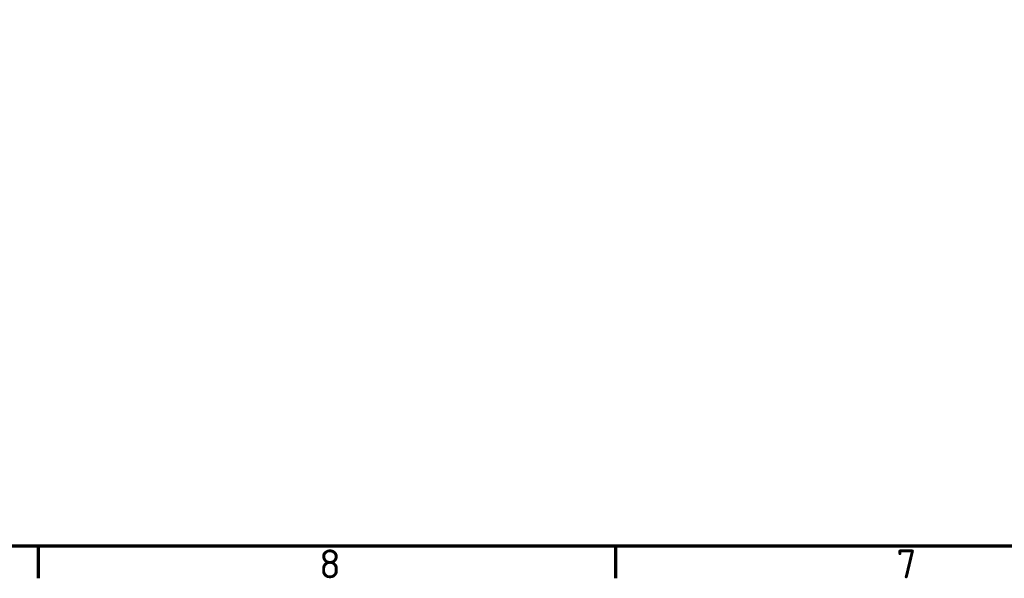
# Model space of a CAD drawing. Header units: millimetres. Extents: x 0 to 4638, y -120 to 1188.
# Tile 7 of 153: x 556 to 795, y 32 to 168. Entities that reach past the tile are written whole.
import ezdxf

# ---------------------------------------------------------------- set-up
doc = ezdxf.new("R2010")
doc.units = ezdxf.units.MM
doc.header["$LTSCALE"] = 2
doc.layers.get('0').update_dxf_attribs({"lineweight": 25})
doc.layers.add('Rahmen (ISO)', color=7, linetype='Continuous', lineweight=70)
doc.styles.add('Notiztext (DIN)', font='isocpeur.ttf')

# ---------------------------------------------------------------- blocks, each defined once
blk = doc.blocks.new('Ränder Vorgaberahmen')
at = {"layer": 'Rahmen (ISO)'}
for p, q in [((280.33, 20), (280.33, 16.1)), ((350.42, 20), (350.42, 16.1))]:
    blk.add_line(p, q, dxfattribs=at)
at = {"layer": 'Rahmen (ISO)', "flags": 128}
blk.add_lwpolyline([(20, 20), (20, 574), (821, 574), (821, 20), (20, 20)], dxfattribs=at)
at = {"layer": 'Rahmen (ISO)', "char_height": 3.5, "attachment_point": 7, "style": 'Notiztext (DIN)'}
for s, insert in [('8', (314.45, 16.1)), ('7', (384.53, 16.1))]:
    blk.add_mtext(s, dxfattribs=dict(at, insert=insert))

msp = doc.modelspace()

# ---------------------------------------------------------------- block references
at = {"xscale": 2, "yscale": 2, "zscale": 2}
msp.add_blockref('Ränder Vorgaberahmen', (0, 0), dxfattribs=at)

doc.saveas('drawing.dxf')
